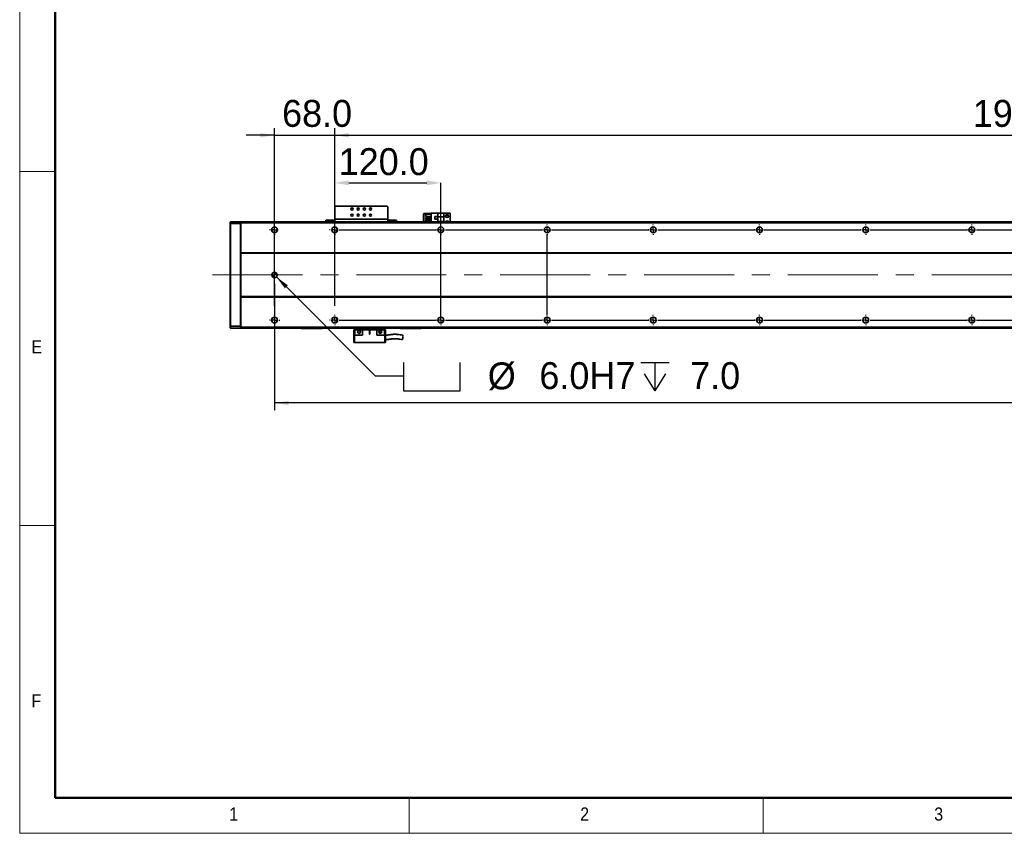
# Model space of a CAD drawing. Header units: millimetres. Extents: x 40 to 3320, y 40 to 2336.
# Tile 1 of 10: x 40 to 1153, y 40 to 959. Entities that reach past the tile are written whole.
import ezdxf

# ---------------------------------------------------------------- set-up
doc = ezdxf.new("R2010")
doc.units = ezdxf.units.MM
doc.header["$LTSCALE"] = 8
doc.header["$PDSIZE"] = -1
doc.linetypes.add('CENTERX2', pattern=[20.32, 12.7, -2.54, 2.54, -2.54])
doc.layers.add('黑色实线', color=7, linetype='Continuous')
doc.styles.add('SLDTEXTSTYLE1', font='Gothic.ttf', dxfattribs={"width": 0.913})
doc.styles.add('SLDTEXTSTYLE8', font='txt')
doc.styles.add('SLDTEXTSTYLE9', font='txt', dxfattribs={"bigfont": 'bigfont'})
doc.dimstyles.new('SLDDIMSTYLE0', dxfattribs={"dimtxt": 30.4, "dimasz": 16, "dimexe": 0, "dimexo": 0.0625, "dimgap": 7.6, "dimtad": 2, "dimdec": 1, "dimrnd": 1e-09, "dimzin": 4, "dimdsep": 46, "dimtxsty": 'SLDTEXTSTYLE8', "dimsah": 1, "dimcen": 0.09, "dimadec": 0, "dimazin": 1, "dimtfac": 1, "dimtdec": 1, "dimtmove": 0, "dimatfit": 0, "dimfxl": 0, "dimfrac": 2, "dimtolj": 1, "dimtzin": 12, "dimarcsym": 0})
doc.dimstyles.new('SLDDIMSTYLE6', dxfattribs={"dimtxt": 30.4, "dimasz": 16, "dimexe": 0, "dimexo": 0.0625, "dimgap": 7.6, "dimtad": 2, "dimdec": 1, "dimrnd": 1e-09, "dimzin": 4, "dimdsep": 46, "dimtxsty": 'SLDTEXTSTYLE8', "dimsah": 1, "dimcen": 0.09, "dimadec": 0, "dimazin": 1, "dimtfac": 1, "dimtdec": 1, "dimtofl": 0, "dimtmove": 0, "dimatfit": 3, "dimfxl": 0, "dimfrac": 2, "dimtolj": 1, "dimtzin": 12, "dimarcsym": 0})
doc.dimstyles.new('SLDDIMSTYLE7', dxfattribs={"dimtxt": 30.4, "dimasz": 16, "dimexe": 0, "dimexo": 0.0625, "dimgap": 7.6, "dimtad": 0, "dimtih": 1, "dimtoh": 1, "dimdec": 1, "dimrnd": 1e-09, "dimzin": 4, "dimdsep": 46, "dimtxsty": 'SLDTEXTSTYLE8', "dimsah": 1, "dimcen": 0, "dimadec": 0, "dimazin": 1, "dimtfac": 1, "dimtdec": 1, "dimtofl": 0, "dimtmove": 0, "dimatfit": 3, "dimfxl": 0, "dimfrac": 2, "dimtolj": 1, "dimtzin": 12, "dimarcsym": 0})

# ---------------------------------------------------------------- blocks, each defined once
blk = doc.blocks.new('SW_SYMBOL_HOLE_SPOT')
at = {"layer": '黑色实线', "color": 0}
for p, q in [((0, 7000), (0, 600)), ((12800, 600), (12800, 7000)), ((0, 600), (12800, 600))]:
    blk.add_line(p, q, dxfattribs=at)
blk = doc.blocks.new('SW_SYMBOL_HOLE_DEPTH')
at = {"layer": '黑色实线', "color": 0}
for p, q in [((0, 7000), (6400, 7000)), ((3200, 7000), (3200, 600)), ((800, 4440), (3200, 600)), ((5600, 4440), (3200, 600))]:
    blk.add_line(p, q, dxfattribs=at)
blk = doc.blocks.new('_D_27')
at = {"layer": '黑色实线'}
for p, q in [((330, 668.8), (441.8, 557.1)), ((441.8, 557.1), (473.8, 557.1))]:
    blk.add_line(p, q, dxfattribs=at)
blk.add_solid([(330, 668.8), (339.7, 655.8), (343.1, 659.2)], dxfattribs=at)
at = {"layer": '黑色实线', "xscale": 0.004985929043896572, "yscale": 0.004985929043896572, "zscale": 0.004985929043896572}
for name, p in [('SW_SYMBOL_HOLE_SPOT', (473.8, 537)), ('SW_SYMBOL_HOLE_DEPTH', (741.8, 537))]:
    blk.add_blockref(name, p, dxfattribs=at)
at = {"layer": '黑色实线', "char_height": 30.4, "attachment_point": 1, "style": 'SLDTEXTSTYLE8'}
for s, insert in [('%%c', (568.9, 572.1)), (' 6.0H7 ', (615.9, 572.4)), (' 7.0', (786.3, 572.4))]:
    blk.add_mtext(s, dxfattribs=dict(at, insert=insert))
blk = doc.blocks.new('_D_29')
at = {"layer": '黑色实线'}
for p, q in [((327.9, 660.8), (327.9, 518.3)), ((2383.9, 655.3), (2383.9, 518.3)), ((2383.9, 526.3), (327.9, 526.3))]:
    blk.add_line(p, q, dxfattribs=at)
for points in [[(327.9, 526.3), (343.9, 523.9), (343.9, 528.7)], [(2383.9, 526.3), (2367.9, 528.7), (2367.9, 523.9)]]:
    blk.add_solid(points, dxfattribs=at)
at = {"layer": '黑色实线', "insert": (1298.3, 566.2), "char_height": 30.4, "attachment_point": 1, "style": 'SLDTEXTSTYLE8'}
blk.add_mtext('2056.0', dxfattribs=at)
blk = doc.blocks.new('_D_32')
at = {"layer": '黑色实线'}
for p, q in [((395.9, 738), (395.9, 836.8)), ((2315.9, 738), (2315.9, 836.8)), ((395.9, 828.8), (2315.9, 828.8))]:
    blk.add_line(p, q, dxfattribs=at)
for points in [[(395.9, 828.8), (411.9, 826.4), (411.9, 831.2)], [(2315.9, 828.8), (2299.9, 831.2), (2299.9, 826.4)]]:
    blk.add_solid(points, dxfattribs=at)
at = {"layer": '黑色实线', "char_height": 30.4, "attachment_point": 1}
for s, insert, style in [('1920.0', (1116.9, 868.7), 'SLDTEXTSTYLE8'), ('=16×120.0（PITCH）', (1235.7, 868.7), 'SLDTEXTSTYLE9')]:
    blk.add_mtext(s, dxfattribs=dict(at, insert=insert, style=style))
blk = doc.blocks.new('_D_33')
at = {"layer": 'Defpoints', "color": 0}
for p in [(515.9, 775), (395.9, 727.8), (515.9, 620)]:
    blk.add_point(p, dxfattribs=at)
at = {"layer": '黑色实线', "color": 0, "lineweight": -2}
for p, q in [((395.9, 727.9), (395.9, 775)), ((411.9, 775), (499.9, 775)), ((515.9, 620), (515.9, 775))]:
    blk.add_line(p, q, dxfattribs=at)
at = {"layer": '黑色实线', "color": 0}
for points in [[(411.9, 777.7), (411.9, 772.3), (395.9, 775)], [(499.9, 777.7), (499.9, 772.3), (515.9, 775)]]:
    blk.add_solid(points, dxfattribs=at)
at = {"layer": '黑色实线', "color": 0, "insert": (451.3, 814.2), "char_height": 30.4, "attachment_point": 2, "style": 'SLDTEXTSTYLE8'}
blk.add_mtext('\\A1;120.0', dxfattribs=at)
blk = doc.blocks.new('_D_34')
at = {"layer": '黑色实线'}
for p, q in [((327.9, 636), (327.9, 836.8)), ((395.9, 636), (395.9, 836.8)), ((327.9, 828.8), (295.9, 828.8)), ((327.9, 828.8), (395.9, 828.8)), ((395.9, 828.8), (427.9, 828.8))]:
    blk.add_line(p, q, dxfattribs=at)
for points in [[(327.9, 828.8), (311.9, 831.2), (311.9, 826.4)], [(395.9, 828.8), (411.9, 826.4), (411.9, 831.2)]]:
    blk.add_solid(points, dxfattribs=at)
at = {"layer": '黑色实线', "insert": (336.5, 868.7), "char_height": 30.4, "attachment_point": 1, "style": 'SLDTEXTSTYLE8'}
blk.add_mtext('68.0', dxfattribs=at)
blk = doc.blocks.new('SW_CENTERMARKSYMBOL_0')
at = {"layer": '黑色实线', "color": 0}
for p, q in [((-5.08, 0), (-5.84, 0)), ((0, 0), (-2.54, 0)), ((0, 5.08), (0, 5.84)), ((0, 0), (0, 2.54)), ((0, 0), (0, -2.54)), ((0, 0), (2.54, 0)), ((5.08, 0), (5.84, 0)), ((0, -5.08), (0, -5.84))]:
    blk.add_line(p, q, dxfattribs=at)
blk = doc.blocks.new('SW_CENTERMARKSYMBOL_1')
at = {"layer": '黑色实线', "color": 0}
for p, q in [((-313.08, 102), (-313.84, 102)), ((-308, 102), (-310.54, 102)), ((-308, 107.08), (-308, 107.84)), ((-308, 102), (-308, 104.54)), ((-308, 102), (-308, 99.46)), ((-308, 102), (-305.46, 102)), ((0, 102), (-2.54, 102)), ((0, 107.08), (0, 107.84)), ((0, 102), (0, 104.54)), ((0, 102), (0, 99.46)), ((0, 102), (2.54, 102)), ((5.08, 102), (5.84, 102)), ((-308, 96.92), (-308, 96.16)), ((0, 5.08), (0, 96.92)), ((-245.08, 0), (-245.84, 0)), ((-240, 0), (-242.54, 0)), ((-240, 5.08), (-240, 5.84)), ((-240, 0), (-240, 2.54)), ((-240, 0), (-240, -2.54)), ((-240, 0), (-237.46, 0)), ((-234.92, 0), (-125.08, 0)), ((-125.08, 0), (-125.84, 0)), ((-120, 0), (-122.54, 0)), ((-120, 0), (-122.54, 0)), ((-120, 5.08), (-120, 5.84)), ((-120, 0), (-120, 2.54)), ((-120, 0), (-120, 2.54)), ((-120, 0), (-120, -2.54)), ((-120, 0), (-117.46, 0)), ((-120, 0), (-120, -2.54)), ((-120, 0), (-117.46, 0)), ((-114.92, 0), (-114.16, 0)), ((-114.92, 0), (-5.08, 0)), ((-5.08, 0), (-5.84, 0)), ((0, 0), (-2.54, 0)), ((0, 0), (-2.54, 0)), ((0, 0), (-2.54, 0)), ((0, 5.08), (0, 5.84)), ((0, 0), (0, 2.54)), ((0, 0), (0, 2.54)), ((0, 0), (0, 2.54)), ((0, 0), (0, -2.54)), ((0, 0), (2.54, 0)), ((0, 0), (0, -2.54)), ((0, 0), (2.54, 0)), ((0, 0), (0, -2.54)), ((0, 0), (2.54, 0)), ((5.08, 0), (5.84, 0)), ((5.08, 0), (114.92, 0)), ((114.92, 0), (114.16, 0)), ((120, 0), (117.46, 0)), ((120, 0), (117.46, 0)), ((120, 0), (117.46, 0)), ((120, 0), (117.46, 0)), ((120, 5.08), (120, 5.84)), ((120, 0), (120, 2.54)), ((120, 0), (120, 2.54)), ((120, 0), (120, 2.54)), ((120, 0), (120, 2.54)), ((120, 0), (120, -2.54)), ((120, 0), (122.54, 0)), ((120, 0), (120, -2.54)), ((120, 0), (122.54, 0)), ((120, 0), (120, -2.54)), ((120, 0), (122.54, 0)), ((120, 0), (120, -2.54)), ((120, 0), (122.54, 0)), ((125.08, 0), (125.84, 0)), ((125.08, 0), (234.92, 0)), ((234.92, 0), (234.16, 0)), ((240, 0), (237.46, 0)), ((240, 0), (237.46, 0)), ((240, 0), (237.46, 0)), ((240, 0), (237.46, 0)), ((240, 0), (237.46, 0)), ((240, 5.08), (240, 5.84)), ((240, 0), (240, 2.54)), ((240, 0), (240, 2.54)), ((240, 0), (240, 2.54)), ((240, 0), (240, 2.54)), ((240, 0), (240, 2.54)), ((240, 0), (240, -2.54)), ((240, 0), (242.54, 0)), ((240, 0), (240, -2.54)), ((240, 0), (242.54, 0)), ((240, 0), (240, -2.54)), ((240, 0), (242.54, 0)), ((240, 0), (240, -2.54)), ((240, 0), (242.54, 0)), ((240, 0), (240, -2.54)), ((240, 0), (242.54, 0)), ((245.08, 0), (245.84, 0)), ((245.08, 0), (354.92, 0)), ((354.92, 0), (354.16, 0)), ((360, 0), (357.46, 0)), ((360, 0), (357.46, 0)), ((360, 0), (357.46, 0)), ((360, 0), (357.46, 0)), ((360, 0), (357.46, 0)), ((360, 0), (357.46, 0)), ((360, 5.08), (360, 5.84)), ((360, 0), (360, 2.54)), ((360, 0), (360, 2.54)), ((360, 0), (360, 2.54)), ((360, 0), (360, 2.54)), ((360, 0), (360, 2.54)), ((360, 0), (360, 2.54)), ((360, 0), (360, -2.54)), ((360, 0), (362.54, 0)), ((360, 0), (360, -2.54)), ((360, 0), (362.54, 0)), ((360, 0), (360, -2.54)), ((360, 0), (362.54, 0)), ((360, 0), (360, -2.54)), ((360, 0), (362.54, 0)), ((360, 0), (360, -2.54)), ((360, 0), (362.54, 0)), ((360, 0), (360, -2.54)), ((360, 0), (362.54, 0)), ((365.08, 0), (365.84, 0)), ((365.08, 0), (474.92, 0)), ((474.92, 0), (474.16, 0)), ((480, 0), (477.46, 0)), ((480, 0), (477.46, 0)), ((480, 0), (477.46, 0)), ((480, 0), (477.46, 0)), ((480, 0), (477.46, 0)), ((480, 0), (477.46, 0)), ((480, 0), (477.46, 0)), ((480, 5.08), (480, 5.84)), ((480, 0), (480, 2.54)), ((480, 0), (480, 2.54)), ((480, 0), (480, 2.54)), ((480, 0), (480, 2.54)), ((480, 0), (480, 2.54)), ((480, 0), (480, 2.54)), ((480, 0), (480, 2.54)), ((480, 0), (480, -2.54)), ((480, 0), (482.54, 0)), ((480, 0), (480, -2.54)), ((480, 0), (482.54, 0)), ((480, 0), (480, -2.54)), ((480, 0), (482.54, 0)), ((480, 0), (480, -2.54)), ((480, 0), (482.54, 0)), ((480, 0), (480, -2.54)), ((480, 0), (482.54, 0)), ((480, 0), (480, -2.54)), ((480, 0), (482.54, 0)), ((480, 0), (480, -2.54)), ((480, 0), (482.54, 0)), ((485.08, 0), (485.84, 0)), ((485.08, 0), (594.92, 0)), ((-240, -5.08), (-240, -5.84)), ((-120, -5.08), (-120, -5.84)), ((0, -5.08), (0, -5.84)), ((120, -5.08), (120, -5.84)), ((240, -5.08), (240, -5.84)), ((360, -5.08), (360, -5.84)), ((480, -5.08), (480, -5.84))]:
    blk.add_line(p, q, dxfattribs=at)
blk = doc.blocks.new('SW_CENTERMARKSYMBOL_2')
at = {"layer": '黑色实线', "color": 0}
for p, q in [((-365.08, 0), (-365.84, 0)), ((-360, 0), (-362.54, 0)), ((-360, 5.08), (-360, 5.84)), ((-360, 0), (-360, 2.54)), ((-360, 0), (-360, -2.54)), ((-360, 0), (-357.46, 0)), ((-354.92, 0), (-245.08, 0)), ((-245.08, 0), (-245.84, 0)), ((-240, 0), (-242.54, 0)), ((-240, 0), (-242.54, 0)), ((-240, 5.08), (-240, 5.84)), ((-240, 0), (-240, 2.54)), ((-240, 0), (-240, 2.54)), ((-240, 0), (-240, -2.54)), ((-240, 0), (-237.46, 0)), ((-240, 0), (-240, -2.54)), ((-240, 0), (-237.46, 0)), ((-234.92, 0), (-234.16, 0)), ((-234.92, 0), (-125.08, 0)), ((-125.08, 0), (-125.84, 0)), ((-120, 0), (-122.54, 0)), ((-120, 0), (-122.54, 0)), ((-120, 0), (-122.54, 0)), ((-120, 5.08), (-120, 5.84)), ((-120, 0), (-120, 2.54)), ((-120, 0), (-120, 2.54)), ((-120, 0), (-120, 2.54)), ((-120, 0), (-120, -2.54)), ((-120, 0), (-117.46, 0)), ((-120, 0), (-120, -2.54)), ((-120, 0), (-117.46, 0)), ((-120, 0), (-120, -2.54)), ((-120, 0), (-117.46, 0)), ((-114.92, 0), (-114.16, 0)), ((-114.92, 0), (-5.08, 0)), ((-5.08, 0), (-5.84, 0)), ((0, 0), (-2.54, 0)), ((0, 0), (-2.54, 0)), ((0, 0), (-2.54, 0)), ((0, 0), (-2.54, 0)), ((0, 5.08), (0, 5.84)), ((0, 0), (0, 2.54)), ((0, 0), (0, 2.54)), ((0, 0), (0, 2.54)), ((0, 0), (0, 2.54)), ((0, 0), (0, -2.54)), ((0, 0), (2.54, 0)), ((0, 0), (0, -2.54)), ((0, 0), (2.54, 0)), ((0, 0), (0, -2.54)), ((0, 0), (2.54, 0)), ((0, 0), (0, -2.54)), ((0, 0), (2.54, 0)), ((5.08, 0), (5.84, 0)), ((5.08, 0), (114.92, 0)), ((114.92, 0), (114.16, 0)), ((120, 0), (117.46, 0)), ((120, 0), (117.46, 0)), ((120, 0), (117.46, 0)), ((120, 0), (117.46, 0)), ((120, 0), (117.46, 0)), ((120, 5.08), (120, 5.84)), ((120, 0), (120, 2.54)), ((120, 0), (120, 2.54)), ((120, 0), (120, 2.54)), ((120, 0), (120, 2.54)), ((120, 0), (120, 2.54)), ((120, 0), (120, -2.54)), ((120, 0), (122.54, 0)), ((120, 0), (120, -2.54)), ((120, 0), (122.54, 0)), ((120, 0), (120, -2.54)), ((120, 0), (122.54, 0)), ((120, 0), (120, -2.54)), ((120, 0), (122.54, 0)), ((120, 0), (120, -2.54)), ((120, 0), (122.54, 0)), ((125.08, 0), (125.84, 0)), ((125.08, 0), (234.92, 0)), ((234.92, 0), (234.16, 0)), ((240, 0), (237.46, 0)), ((240, 0), (237.46, 0)), ((240, 0), (237.46, 0)), ((240, 0), (237.46, 0)), ((240, 0), (237.46, 0)), ((240, 0), (237.46, 0)), ((240, 5.08), (240, 5.84)), ((240, 0), (240, 2.54)), ((240, 0), (240, 2.54)), ((240, 0), (240, 2.54)), ((240, 0), (240, 2.54)), ((240, 0), (240, 2.54)), ((240, 0), (240, 2.54)), ((240, 0), (240, -2.54)), ((240, 0), (242.54, 0)), ((240, 0), (240, -2.54)), ((240, 0), (242.54, 0)), ((240, 0), (240, -2.54)), ((240, 0), (242.54, 0)), ((240, 0), (240, -2.54)), ((240, 0), (242.54, 0)), ((240, 0), (240, -2.54)), ((240, 0), (242.54, 0)), ((240, 0), (240, -2.54)), ((240, 0), (242.54, 0)), ((245.08, 0), (245.84, 0)), ((245.08, 0), (354.92, 0)), ((354.92, 0), (354.16, 0)), ((360, 0), (357.46, 0)), ((360, 0), (357.46, 0)), ((360, 0), (357.46, 0)), ((360, 0), (357.46, 0)), ((360, 0), (357.46, 0)), ((360, 0), (357.46, 0)), ((360, 0), (357.46, 0)), ((360, 5.08), (360, 5.84)), ((360, 0), (360, 2.54)), ((360, 0), (360, 2.54)), ((360, 0), (360, 2.54)), ((360, 0), (360, 2.54)), ((360, 0), (360, 2.54)), ((360, 0), (360, 2.54)), ((360, 0), (360, 2.54)), ((360, 0), (360, -2.54)), ((360, 0), (362.54, 0)), ((360, 0), (360, -2.54)), ((360, 0), (362.54, 0)), ((360, 0), (360, -2.54)), ((360, 0), (362.54, 0)), ((360, 0), (360, -2.54)), ((360, 0), (362.54, 0)), ((360, 0), (360, -2.54)), ((360, 0), (362.54, 0)), ((360, 0), (360, -2.54)), ((360, 0), (362.54, 0)), ((360, 0), (360, -2.54)), ((360, 0), (362.54, 0)), ((365.08, 0), (365.84, 0)), ((365.08, 0), (474.92, 0)), ((-360, -5.08), (-360, -5.84)), ((-240, -5.08), (-240, -5.84)), ((-120, -5.08), (-120, -5.84)), ((0, -5.08), (0, -5.84)), ((120, -5.08), (120, -5.84)), ((240, -5.08), (240, -5.84)), ((360, -5.08), (360, -5.84))]:
    blk.add_line(p, q, dxfattribs=at)
blk = doc.blocks.new('SW_DOWELSYMBOL_4')
at = {"linetype": 'Continuous', "lineweight": 18}
h = blk.add_hatch(color=0, dxfattribs=at)
edge = h.paths.add_edge_path(flags=0)
edge.add_arc((0, 0), 3, 180, 270)
edge.add_line((0, -3), (0, 0))
edge.add_line((0, 0), (-3, 0))
h = blk.add_hatch(color=0, dxfattribs=at)
edge = h.paths.add_edge_path(flags=0)
edge.add_arc((0, 0), 3, 0, 90)
edge.add_line((0, 3), (0, 0))
edge.add_line((0, 0), (3, 0))
at = {"layer": '黑色实线', "color": 0}
blk.add_circle((0, 0), 3, dxfattribs=at)

msp = doc.modelspace()

# ---------------------------------------------------------------- linework, layer by layer
at = {"color": 7, "linetype": 'Continuous', "lineweight": 18}
for p, q in [((40, 2336), (40, 40)), ((80, 2296), (80, 80)), ((40, 788), (80, 788)), ((80, 388), (40, 388)), ((80, 80), (3280, 80)), ((480, 40), (480, 80)), ((880, 80), (880, 40)), ((984, 80), (3280, 80)), ((40, 40), (3320, 40))]:
    msp.add_line(p, q, dxfattribs=at)
at = {"color": 7, "linetype": 'Continuous', "lineweight": 50}
for p, q in [((80, 2296), (80, 80)), ((80, 80), (3280, 80))]:
    msp.add_line(p, q, dxfattribs=at)
at = {"color": 7, "linetype": 'Continuous', "lineweight": 35}
for p, q in [((396.93, 748.77), (395.93, 747.77)), ((395.93, 747.77), (395.93, 733.97)), ((454.93, 748.77), (396.93, 748.77)), ((455.93, 747.77), (454.93, 748.77)), ((455.93, 733.97), (455.93, 747.77)), ((496.73, 740.47), (496.43, 740.17)), ((496.73, 740.17), (496.43, 740.17)), ((496.43, 730.97), (496.43, 740.17)), ((496.85, 740.47), (496.73, 740.17)), ((496.73, 740.47), (496.85, 740.47)), ((501.13, 740.17), (496.73, 740.17)), ((496.73, 740.17), (496.73, 730.97)), ((496.85, 740.47), (501.13, 740.47)), ((498.73, 737.03), (498.73, 739.53)), ((498.73, 739.53), (504.93, 739.53)), ((498.73, 737.03), (504.93, 737.03)), ((498.73, 734.49), (498.73, 735.99)), ((498.73, 735.99), (504.93, 735.99)), ((498.73, 734.49), (504.93, 734.49)), ((501.13, 739.53), (501.13, 740.47)), ((501.13, 740.47), (504.93, 740.47)), ((501.13, 735.99), (501.13, 737.03)), ((501.13, 733.45), (501.13, 734.49)), ((504.93, 730.97), (504.93, 740.77)), ((504.93, 740.77), (512.48, 740.77)), ((512.23, 737.07), (509.03, 737.07)), ((509.03, 737.07), (509.03, 733.87)), ((509.13, 736.97), (509.13, 733.97)), ((512.13, 736.97), (509.13, 736.97)), ((512.13, 733.97), (512.13, 736.97)), ((512.23, 733.87), (512.23, 737.07)), ((519.43, 740.77), (512.48, 740.77)), ((512.48, 740.77), (512.48, 736.47)), ((519.43, 736.47), (512.48, 736.47)), ((512.48, 731.47), (512.48, 736.47)), ((519.43, 736.47), (519.43, 740.77)), ((526.43, 740.77), (519.43, 740.77)), ((519.43, 736.47), (519.43, 731.47)), ((526.43, 740.77), (526.43, 730.97)), ((277.93, 730.67), (278.23, 730.97)), ((277.93, 728.84), (277.93, 730.67)), ((277.93, 728.84), (278.23, 728.97)), ((277.93, 613.09), (277.93, 728.84)), ((278.23, 730.97), (278.23, 728.97)), ((278.23, 730.97), (289.63, 730.97)), ((278.23, 728.97), (278.23, 612.97)), ((289.63, 728.97), (278.23, 728.97)), ((289.63, 728.97), (289.63, 730.97)), ((289.93, 730.67), (289.63, 730.97)), ((289.63, 612.97), (289.63, 728.97)), ((289.93, 728.84), (289.63, 728.97)), ((2421.93, 730.97), (289.93, 730.97)), ((289.93, 729.97), (289.93, 730.97)), ((2421.93, 729.97), (289.93, 729.97)), ((289.93, 695.97), (289.93, 729.97)), ((330.93, 723.34), (330.93, 720.59)), ((385.93, 730.97), (385.93, 732.97)), ((385.93, 732.97), (386.93, 732.97)), ((386.93, 732.97), (386.93, 730.97)), ((386.93, 732.97), (394.93, 732.97)), ((394.93, 732.97), (394.93, 730.97)), ((395.93, 732.97), (394.93, 732.97)), ((396.45, 725.23), (395.4, 725.23)), ((455.93, 733.97), (395.93, 733.97)), ((395.93, 730.97), (395.93, 733.97)), ((398.43, 719.81), (398.43, 724.12)), ((455.93, 733.97), (455.93, 730.97)), ((456.93, 732.97), (455.93, 732.97)), ((456.93, 732.97), (456.93, 730.97)), ((456.93, 732.97), (464.93, 732.97)), ((464.93, 730.97), (464.93, 732.97)), ((464.93, 732.97), (465.93, 732.97)), ((465.93, 732.97), (465.93, 730.97)), ((498.73, 733.45), (504.93, 733.45)), ((498.73, 731.95), (498.73, 733.45)), ((498.73, 731.95), (504.93, 731.95)), ((501.13, 730.97), (501.13, 731.95)), ((509.03, 733.87), (512.23, 733.87)), ((509.13, 733.97), (512.13, 733.97)), ((512.48, 731.47), (519.43, 731.47)), ((512.48, 731.47), (512.48, 730.97)), ((519.43, 730.97), (519.43, 731.47)), ((2421.93, 695.97), (289.93, 695.97)), ((289.93, 695.97), (289.93, 695.47)), ((2421.93, 695.47), (289.93, 695.47)), ((289.93, 646.47), (289.93, 695.47)), ((2421.93, 646.47), (289.93, 646.47)), ((289.93, 645.97), (289.93, 646.47)), ((2421.93, 645.97), (289.93, 645.97)), ((289.93, 611.97), (289.93, 645.97)), ((277.93, 611.27), (277.93, 613.09)), ((277.93, 613.09), (278.23, 612.97)), ((278.23, 612.97), (278.23, 610.97)), ((278.23, 612.97), (289.63, 612.97)), ((289.93, 613.09), (289.63, 612.97)), ((289.63, 610.97), (289.63, 612.97)), ((2421.93, 611.97), (289.93, 611.97)), ((289.93, 611.97), (289.93, 610.97)), ((330.93, 621.34), (330.93, 618.59)), ((396.45, 616.71), (395.4, 616.71)), ((398.43, 617.81), (398.43, 622.12)), ((277.93, 611.27), (278.23, 610.97)), ((289.63, 610.97), (278.23, 610.97)), ((289.93, 611.27), (289.63, 610.97)), ((2421.93, 610.97), (289.93, 610.97)), ((357.93, 610.77), (357.93, 610.97)), ((357.93, 610.77), (358.93, 610.77)), ((357.93, 610.77), (358.23, 610.47)), ((359.05, 610.47), (358.23, 610.47)), ((358.93, 610.97), (358.93, 610.77)), ((358.93, 610.77), (380.93, 610.77)), ((359.05, 610.47), (358.93, 610.77)), ((380.8, 610.47), (359.05, 610.47)), ((380.8, 610.47), (380.93, 610.77)), ((381.63, 610.47), (380.8, 610.47)), ((380.93, 610.77), (380.93, 610.97)), ((380.93, 610.77), (381.93, 610.77)), ((381.63, 610.47), (381.93, 610.77)), ((381.93, 610.97), (381.93, 610.77)), ((417.43, 609.07), (417.43, 594.67)), ((418.63, 609.07), (417.43, 609.07)), ((418.43, 609.07), (418.43, 610.97)), ((418.63, 603.07), (418.43, 603.07)), ((418.43, 594.67), (418.43, 603.07)), ((418.63, 609.07), (418.63, 603.07)), ((427.43, 609.07), (418.63, 609.07)), ((418.63, 603.07), (427.43, 603.07)), ((427.43, 609.07), (435.18, 609.07)), ((427.43, 609.07), (427.43, 603.07)), ((435.68, 609.07), (435.18, 609.07)), ((435.18, 609.07), (435.18, 604.32)), ((435.68, 609.07), (443.43, 609.07)), ((435.68, 604.32), (435.68, 609.07)), ((443.43, 603.07), (443.43, 609.07)), ((452.23, 609.07), (443.43, 609.07)), ((443.43, 603.07), (452.23, 603.07)), ((448.44, 607.12), (448.57, 606.72)), ((452.23, 603.07), (452.23, 609.07)), ((453.43, 609.07), (452.23, 609.07)), ((452.43, 603.07), (452.23, 603.07)), ((452.43, 609.07), (452.43, 610.97)), ((452.43, 603.07), (452.43, 594.67)), ((453.43, 594.67), (453.43, 609.07)), ((469.93, 610.77), (469.93, 610.97)), ((469.93, 610.77), (470.23, 610.47)), ((469.93, 610.77), (470.93, 610.77)), ((471.05, 610.47), (470.23, 610.47)), ((470.93, 610.97), (470.93, 610.77)), ((471.05, 610.47), (470.93, 610.77)), ((470.93, 610.77), (492.93, 610.77)), ((492.8, 610.47), (471.05, 610.47)), ((492.8, 610.47), (492.93, 610.77)), ((493.63, 610.47), (492.8, 610.47)), ((492.93, 610.77), (492.93, 610.97)), ((492.93, 610.77), (493.93, 610.77)), ((493.63, 610.47), (493.93, 610.77)), ((493.93, 610.97), (493.93, 610.77)), ((418.43, 594.67), (417.43, 594.67)), ((452.43, 594.67), (418.43, 594.67)), ((453.43, 594.67), (452.43, 594.67))]:
    msp.add_line(p, q, dxfattribs=at)
at = {"color": 8, "linetype": 'Continuous', "lineweight": 35}
for p, q in [((423.18, 739.47), (421.68, 739.47)), ((430.18, 739.47), (428.68, 739.47))]:
    msp.add_line(p, q, dxfattribs=at)
at = {"color": 7, "linetype": 'Continuous', "lineweight": 35}
for centre, radius in [((415.43, 745.47), 1.25), ((422.43, 745.47), 1.25), ((429.43, 745.47), 1.25), ((436.43, 745.47), 1.25), ((415.43, 738.47), 1.25), ((422.43, 738.47), 1.25), ((429.43, 738.47), 1.25), ((436.43, 738.47), 1.25), ((522.93, 737.47), 1.75), ((522.93, 737.47), 1.25), ((327.93, 721.97), 3.3), ((395.93, 721.97), 3.3), ((515.93, 721.97), 3.3), ((635.93, 721.97), 3.3), ((755.93, 721.97), 3.3), ((875.93, 721.97), 3.3), ((995.93, 721.97), 3.3), ((1115.93, 721.97), 3.3), ((327.93, 670.97), 3), ((327.93, 619.97), 3.3), ((395.93, 619.97), 3.3), ((515.93, 619.97), 3.3), ((635.93, 619.97), 3.3), ((755.93, 619.97), 3.3), ((875.93, 619.97), 3.3), ((995.93, 619.97), 3.3), ((1115.93, 619.97), 3.3), ((423.43, 606.57), 1.6), ((447.43, 606.57), 1.6)]:
    msp.add_circle(centre, radius, dxfattribs=at)
for centre, radius, start, end in [((522.93, 730.47), 1.75, 16.60155, 163.39845), ((522.93, 730.47), 1.25, 23.57818, 156.42182), ((435.43, 604.32), 0.25, 180, 0)]:
    msp.add_arc(centre, radius, start, end, dxfattribs=at)
for points, knots in [([(424.57, 606.72), (424.59, 606.59), (424.62, 606.33), (424.52, 605.94), (424.3, 605.59), (423.96, 605.33), (423.54, 605.18), (423.08, 605.17), (422.65, 605.3), (422.42, 605.48), (422.31, 605.57)], [0, 0, 0, 0, 0.1147386, 0.230594, 0.3509284, 0.4758279, 0.6054551, 0.7394032, 0.8775476, 1, 1, 1, 1]), ([(423.41, 607.87), (423.55, 607.84), (423.83, 607.79), (424.19, 607.53), (424.37, 607.28), (424.43, 607.14), (424.44, 607.12)], [0, 0, 0, 0, 0.3223299, 0.6432152, 0.951835, 1, 1, 1, 1]), ([(447.43, 607.72), (447.31, 607.71), (447.08, 607.69), (446.76, 607.53), (446.51, 607.29), (446.33, 606.98), (446.26, 606.64), (446.29, 606.29), (446.43, 605.96), (446.65, 605.69), (446.95, 605.5), (447.29, 605.41), (447.64, 605.42), (447.97, 605.54), (448.26, 605.75), (448.46, 606.03), (448.58, 606.37), (448.57, 606.6), (448.57, 606.72)], [0, 0, 0, 0, 0.0624975, 0.1249971, 0.1874968, 0.249997, 0.3124963, 0.3749963, 0.4374949, 0.4999975, 0.562494, 0.6249954, 0.6874961, 0.7499954, 0.812497, 0.8749977, 0.9374994, 1, 1, 1, 1]), ([(448.57, 606.72), (448.59, 606.59), (448.62, 606.33), (448.52, 605.94), (448.3, 605.59), (447.96, 605.33), (447.54, 605.18), (447.08, 605.17), (446.65, 605.3), (446.42, 605.48), (446.31, 605.57)], [0, 0, 0, 0, 0.11473834, 0.23059291, 0.35092629, 0.47582479, 0.60545098, 0.73939802, 0.87754135, 1, 1, 1, 1]), ([(447.41, 607.87), (447.55, 607.84), (447.83, 607.79), (448.19, 607.53), (448.37, 607.28), (448.43, 607.14), (448.44, 607.12)], [0, 0, 0, 0, 0.3223122, 0.6432198, 0.9518434, 1, 1, 1, 1]), ([(472.74, 602.86), (471.77, 603.02), (469.96, 603.3), (467.49, 603.69), (465.43, 603.86), (463.58, 603.9), (461.54, 603.81), (459.71, 603.61), (458.2, 603.39), (457.19, 603.24), (456.15, 603.09), (455.09, 602.97), (454.17, 602.89), (453.62, 602.93), (453.43, 602.94)], [0, 0, 0, 0, 0.155774, 0.290786, 0.3967698, 0.4749902, 0.5735899, 0.7047464, 0.7546895, 0.8070875, 0.8612087, 0.9159556, 0.9704068, 1, 1, 1, 1]), ([(472.17, 597.96), (472.21, 597.95), (472.31, 597.91), (472.5, 598.17), (472.71, 598.67), (472.9, 599.37), (473.04, 600.18), (473.12, 601.02), (473.12, 601.8), (473.05, 602.41), (472.92, 602.8), (472.79, 602.83), (472.74, 602.84)], [0, 0, 0, 0, 0.057406, 0.1630255, 0.2664665, 0.3699767, 0.4747882, 0.5815851, 0.6902311, 0.7997754, 0.9088172, 1, 1, 1, 1]), ([(453.43, 597.95), (453.66, 597.94), (454.38, 597.92), (455.52, 598.01), (457.21, 598.2), (458.91, 598.47), (460.58, 598.7), (462.03, 598.84), (463.72, 598.93), (465.63, 598.87), (467.66, 598.64), (469.77, 598.28), (471.32, 598.05), (472.17, 597.92)], [0, 0, 0, 0, 0.0368682, 0.1125397, 0.1785184, 0.3028052, 0.3842705, 0.4445276, 0.5302865, 0.6473385, 0.744746, 0.8603545, 1, 1, 1, 1])]:
    msp.add_open_spline(points, degree=3, knots=knots, dxfattribs=at)
at = {"layer": '黑色实线', "linetype": 'CENTERX2', "lineweight": 18}
msp.add_line((2472.73, 670.97), (239.13, 670.97), dxfattribs=at)

# ---------------------------------------------------------------- block references
at = {"layer": '黑色实线'}
for name, p in [('SW_CENTERMARKSYMBOL_1', (635.93, 619.97)), ('SW_CENTERMARKSYMBOL_2', (755.93, 721.97)), ('SW_DOWELSYMBOL_4', (327.93, 670.97)), ('SW_CENTERMARKSYMBOL_0', (327.93, 619.97))]:
    msp.add_blockref(name, p, dxfattribs=at)

# ---------------------------------------------------------------- texts
at = {"color": 7, "linetype": 'Continuous', "lineweight": 0, "char_height": 14.82, "attachment_point": 1, "style": 'SLDTEXTSTYLE1'}
for s, insert in [('E', (53.33, 597.17)), ('F', (53.33, 197.17)), ('1', (276.67, 69.17)), ('2', (673.33, 69.17)), ('3', (1073.33, 69.17))]:
    msp.add_mtext(s, dxfattribs=dict(at, insert=insert))

# ---------------------------------------------------------------- dimensions: what is measured, and where the dimension line sits
at = {"layer": '黑色实线'}
for base, p1, p2, dimstyle, picture, middle in [((395.93, 828.77), (327.93, 625.81), (395.93, 625.81), 'SLDDIMSTYLE0', '_D_34', (373.97, 828.77)), ((515.93, 775), (395.93, 727.81), (515.93, 619.97), 'SLDDIMSTYLE0', '_D_33', (451.33, 775)), ((327.93, 526.27), (2383.93, 665.43), (327.93, 670.97), 'SLDDIMSTYLE6', '_D_29', (1357.71, 526.27))]:
    dim = msp.add_linear_dim(base=base, p1=p1, p2=p2, dimstyle=dimstyle, dxfattribs=at)
    dim.commit()
    dim.dimension.update_dxf_attribs({"geometry": picture, "text_midpoint": middle, "dimtype": 160})
dim = msp.add_linear_dim(base=(2315.93, 828.77), p1=(395.93, 727.81), p2=(2315.93, 727.81), text='<>=16×120.0（PITCH）', dimstyle='SLDDIMSTYLE6', dxfattribs=at)
dim.commit()
dim.dimension.update_dxf_attribs({"geometry": '_D_32', "text_midpoint": (1366.6, 828.77), "dimtype": 160})
dim = msp.add_diameter_dim_2p(p1=(325.8, 673.09), p2=(330.05, 668.85), text='{\\fGDT;v} <>H7 {\\fGDT;x} 7.0\\P', dimstyle='SLDDIMSTYLE7', dxfattribs=at)
dim.commit()
dim.dimension.update_dxf_attribs({"geometry": '_D_27', "text_midpoint": (662.06, 557.12), "dimtype": 163})

doc.saveas('drawing.dxf')
